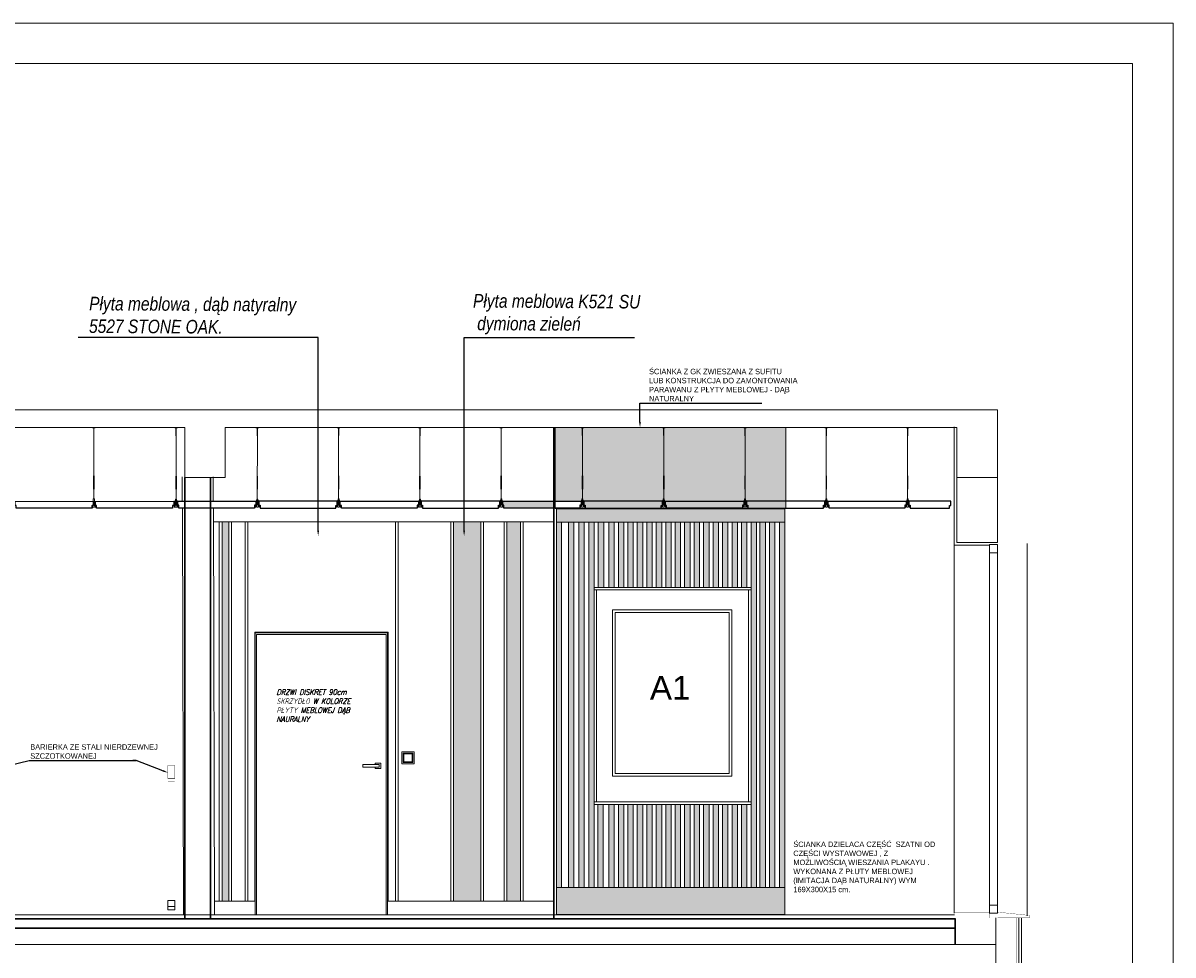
# Model space of a CAD drawing. Header units: millimetres. Extents: x -9038497 to 54128, y -10570064 to 59476.
# Tile 87 of 135: x 46215 to 47064, y 20671 to 21359. Entities that reach past the tile are written whole.
import ezdxf
from ezdxf import colors
from ezdxf.entities.mleader import LeaderData, LeaderLine
from ezdxf.math import Vec2, Vec3

# ---------------------------------------------------------------- set-up
doc = ezdxf.new("R2010")
doc.units = ezdxf.units.MM
doc.header["$LTSCALE"] = 0.8
doc.linetypes.add('HIDDEN', pattern=[9.525, 6.35, -3.175])
for name, color, linetype, lineweight in [('0 proj_drzwi', 4, 'Continuous', 0), ('0 proj_meble 25', 42, 'Continuous', 25), ('0 proj_oświetlenie', 150, 'Continuous', 13), ('0 proj_przerywana nr 5.', 7, 'HIDDEN', 0), ('0 proj_symbole elektryczne', 150, 'Continuous', 25), ('0 proj_widok widok widok', 7, 'Continuous', 0), ('balustrada', 252, 'Continuous', 5), ('ocieplenie', 214, 'Continuous', 13), ('proj_drzwi', 4, 'Continuous', 15), ('SCIANY', 1, 'Continuous', 30), ('tynk', 252, 'Continuous', 5), ('wieszaki suf.p.', 253, 'Continuous', 5), ('WW ELEK_OŚW', 1, 'Continuous', 35)]:
    doc.layers.add(name, color=color, linetype=linetype, lineweight=lineweight)
doc.layers.add('STOLARKA', color=4, linetype='Continuous')
doc.layers.add('strop podw.', color=3, linetype='Continuous')
doc.styles.add('OPIS', font='arial.ttf')
doc.styles.get("Standard").update_dxf_attribs({"font": 'g12f13.shx', "width": 0.8, "height": 10})
doc.styles.add('WYMIAR-20', font='ARIALN.TTF', dxfattribs={"height": 4})
doc.styles.add('WYMIAR-50', font='ARIALN.TTF', dxfattribs={"height": 10})

# ---------------------------------------------------------------- blocks, each defined once
blk = doc.blocks.new('A$C604A1FD6')
at = {"color": 0, "ltscale": 60}
for p, q in [((0, 5), (0, 2)), ((1, 5), (1, 2)), ((60, 5), (60, 2))]:
    blk.add_line(p, q, dxfattribs=at)
blk.add_lwpolyline([(58, 2), (58, 0), (2, 0), (2, 2), (1, 2), (1, 5), (59, 5), (59, 2)], close=True, dxfattribs=at)
blk = doc.blocks.new('G$C599E6A1A')
at = {"layer": 'wieszaki suf.p.'}
for p, q in [((1.46, 6.08), (1.45, 54.57)), ((1.46, 14.07), (1.46, 6.08))]:
    blk.add_line(p, q, dxfattribs=at)
at = {"layer": 'wieszaki suf.p.', "linetype": 'Continuous'}
for p, q in [((1.27, 13.27), (1.27, 22.99)), ((1.67, 13.27), (1.67, 22.99))]:
    blk.add_line(p, q, dxfattribs=at)
at = {"layer": 'wieszaki suf.p.'}
blk.add_lwpolyline([(1.35, 52.72), (1.55, 52.72), (1.55, 58.52), (2.45, 58.52), (2.45, 58.72), (0.45, 58.72), (0.45, 58.52), (1.35, 58.52)], close=True, dxfattribs=at)
for points in [[(2.07, 5.16), (1.84, 5.16), (1.84, 2.91, -0.309747), (1.09, 2.91), (1.09, 5.16), (0.86, 5.16), (0.86, 1.37, -0.050199), (0.82, 0.88, -0.462729), (0.52, 0.81), (0.17, 1.11, 0.591447), (0, 1.04), (0, 0.14, 0.336476), (0.14, 0), (0.42, 0), (0.42, 0.2), (1.08, 0.2), (1.08, 0), (1.85, 0), (1.85, 0.2), (2.51, 0.2), (2.51, 0), (2.79, 0, 0.336476), (2.92, 0.14), (2.92, 1.04, 0.591447), (2.76, 1.11), (2.41, 0.81, -0.462729), (2.1, 0.88, -0.050199), (2.07, 1.37)], [(1.84, 5.16), (1.84, 5.91, 0.440677), (1.09, 5.91), (1.09, 2.91, 0.309747), (1.84, 2.91)]]:
    blk.add_lwpolyline(points, format="xyb", close=True, dxfattribs=at)
blk = doc.blocks.new('ELE')
at = {"layer": '0 proj_oświetlenie'}
for p, q in [((867.64, 1570.94), (876.64, 1570.94)), ((867.64, 1561.94), (867.64, 1570.94)), ((876.64, 1570.94), (876.64, 1561.94)), ((868.64, 1569.94), (875.64, 1569.94)), ((868.64, 1562.94), (868.64, 1569.94)), ((875.64, 1562.94), (868.64, 1562.94)), ((869.14, 1569.44), (875.14, 1569.44)), ((869.14, 1563.44), (869.14, 1569.44)), ((875.14, 1563.44), (869.14, 1563.44)), ((875.14, 1569.44), (875.14, 1563.44)), ((875.64, 1569.94), (875.64, 1562.94)), ((876.64, 1561.94), (867.64, 1561.94))]:
    blk.add_line(p, q, dxfattribs=at)

msp = doc.modelspace()

# ---------------------------------------------------------------- hatches: boundary and pattern name
at = {"layer": '0 proj_widok widok widok', "lineweight": 0, "true_color": 0xc7c8ca, "transparency": 33554687}
h = msp.add_hatch(color=9, dxfattribs=at)
h.dxf.hatch_style = 1
h.paths.add_polyline_path([(46607.67, 21000.5), (46778.02, 21000.5), (46778.02, 21060.33), (46607.67, 21060.33)])
h.paths.add_polyline_path([(46627.8, 21054.33), (46627.7, 21054.33), (46627.7, 21060.13), (46626.8, 21060.13), (46626.8, 21060.33), (46628.8, 21060.33), (46628.8, 21060.13), (46627.9, 21060.13), (46627.9, 21054.33), (46627.8, 21054.33), (46627.81, 21007.69, -0.210719), (46628.19, 21007.52), (46628.19, 21006.76), (46628.42, 21006.76), (46628.42, 21002.97, 0.050199), (46628.45, 21002.48, 0.506252), (46628.78, 21002.43), (46629.1, 21002.71, -0.610537), (46629.28, 21002.65), (46629.28, 21001.79, -0.420881), (46629.14, 21001.61), (46628.86, 21001.61), (46628.86, 21001.8), (46628.2, 21001.8), (46628.2, 21001.61), (46627.43, 21001.61), (46627.43, 21001.8), (46626.77, 21001.8), (46626.77, 21001.61), (46626.53, 21001.61, -0.407578), (46626.35, 21001.74), (46626.35, 21002.63, -0.674948), (46626.52, 21002.72), (46626.87, 21002.41, 0.462729), (46627.17, 21002.48, 0.050199), (46627.21, 21002.97), (46627.21, 21006.76), (46627.44, 21006.76), (46627.44, 21007.52, -0.210419), (46627.81, 21007.69)], flags=16)
h.paths.add_polyline_path([(46626.82, 21005.88), (46626.82, 21002.88), (46625.82, 21002.88), (46625.82, 21000.88), (46569.82, 21000.88), (46569.82, 21002.88), (46568.82, 21002.88), (46568.82, 21005.88)])
h.paths.add_polyline_path([(46687.8, 21054.28), (46687.7, 21054.28), (46687.7, 21060.08), (46686.8, 21060.08), (46686.8, 21060.28), (46688.8, 21060.28), (46688.8, 21060.08), (46687.9, 21060.08), (46687.9, 21054.28), (46687.8, 21054.28), (46687.81, 21007.64, -0.210719), (46688.19, 21007.48), (46688.19, 21006.72), (46688.42, 21006.72), (46688.42, 21002.93, 0.050199), (46688.45, 21002.44, 0.506252), (46688.78, 21002.39), (46689.1, 21002.67, -0.610537), (46689.28, 21002.61), (46689.28, 21001.75, -0.420881), (46689.14, 21001.56), (46688.86, 21001.56), (46688.86, 21001.76), (46688.2, 21001.76), (46688.2, 21001.56), (46687.43, 21001.56), (46687.43, 21001.76), (46686.77, 21001.76), (46686.77, 21001.56), (46686.53, 21001.56, -0.407578), (46686.35, 21001.7), (46686.35, 21002.58, -0.674948), (46686.52, 21002.67), (46686.87, 21002.37, 0.462729), (46687.17, 21002.44, 0.050199), (46687.21, 21002.93), (46687.21, 21006.72), (46687.44, 21006.72), (46687.44, 21007.48, -0.210419), (46687.81, 21007.64)], flags=16)
h.paths.add_polyline_path([(46628.82, 21005.87), (46686.82, 21005.83), (46686.82, 21002.83), (46685.82, 21002.83), (46685.82, 21000.83), (46629.82, 21000.87), (46629.82, 21002.87), (46628.82, 21002.87)], flags=16)
h.paths.add_polyline_path([(46688.82, 21005.83), (46746.82, 21005.87), (46746.82, 21002.87), (46745.82, 21002.87), (46745.83, 21000.87), (46689.83, 21000.83), (46689.82, 21002.83), (46688.82, 21002.83)], flags=16)
h.paths.add_polyline_path([(46747.8, 21054.24), (46747.7, 21054.24), (46747.7, 21060.04), (46746.8, 21060.04), (46746.8, 21060.24), (46748.8, 21060.24), (46748.8, 21060.04), (46747.9, 21060.04), (46747.9, 21054.24), (46747.8, 21054.24), (46747.82, 21007.6, -0.210719), (46748.2, 21007.43), (46748.2, 21006.68), (46748.43, 21006.68), (46748.43, 21002.89, 0.050199), (46748.46, 21002.4, 0.506252), (46748.78, 21002.35), (46749.11, 21002.63, -0.610537), (46749.28, 21002.56), (46749.28, 21001.7, -0.420881), (46749.14, 21001.52), (46748.87, 21001.52), (46748.87, 21001.71), (46748.2, 21001.71), (46748.2, 21001.52), (46747.44, 21001.52), (46747.44, 21001.71), (46746.77, 21001.71), (46746.77, 21001.52), (46746.54, 21001.52, -0.407578), (46746.36, 21001.66), (46746.36, 21002.54, -0.674948), (46746.53, 21002.63), (46746.88, 21002.33, 0.462729), (46747.18, 21002.4, 0.050199), (46747.21, 21002.89), (46747.21, 21006.68), (46747.44, 21006.68), (46747.44, 21007.43, -0.210419), (46747.82, 21007.6)], flags=16)
h = msp.add_hatch(color=9, dxfattribs=at)
h.dxf.hatch_style = 1
h.paths.add_polyline_path([(46686.82, 21005.83), (46628.82, 21005.87), (46628.82, 21002.87), (46629.82, 21002.87), (46629.82, 21000.87), (46685.82, 21000.83), (46685.82, 21002.83), (46686.82, 21002.83)])
h.paths.add_polyline_path([(46745.82, 21002.87), (46746.82, 21002.87), (46746.82, 21005.87), (46688.82, 21005.83), (46688.82, 21002.83), (46689.82, 21002.83), (46689.83, 21000.83), (46745.83, 21000.87)])
at = {"layer": '0 proj_widok widok widok', "lineweight": 0, "true_color": 0xf8991e, "transparency": 33554687}
h = msp.add_hatch(color=30, dxfattribs=at)
h.dxf.hatch_style = 1
h.paths.add_polyline_path([(46777.25, 21000.33), (46608.54, 21000.33), (46608.54, 20990.33), (46777.25, 20990.33)])
at = {"layer": '0 proj_widok widok widok', "lineweight": 0, "true_color": 0x999b37, "transparency": 33554687}
h = msp.add_hatch(color=55, dxfattribs=at)
h.dxf.hatch_style = 1
h.paths.add_polyline_path([(46366.77, 20990.74), (46361.75, 20990.74), (46361.75, 20710.77), (46366.77, 20710.77)])
h = msp.add_hatch(color=55, dxfattribs=at)
h.dxf.hatch_style = 1
h.paths.add_polyline_path([(46552.73, 20990.74), (46532.68, 20990.74), (46532.68, 20710.75), (46552.73, 20710.75)])
h = msp.add_hatch(color=55, dxfattribs=at)
h.dxf.hatch_style = 1
h.paths.add_polyline_path([(46582.04, 20990.74), (46572.03, 20990.74), (46572.03, 20710.75), (46582.04, 20710.75)])
at = {"layer": '0 proj_widok widok widok', "lineweight": 0, "true_color": 0xf8991e, "transparency": 33554687}
h = msp.add_hatch(color=30, dxfattribs=at)
h.dxf.hatch_style = 1
h.paths.add_polyline_path([(46612.43, 20990.33), (46608.54, 20990.33), (46608.54, 20720.81), (46612.43, 20720.81)])
h.paths.add_polyline_path([(46621.39, 20990.33), (46617.39, 20990.33), (46617.39, 20720.81), (46621.39, 20720.81)])
h.paths.add_polyline_path([(46629.14, 20990.33), (46625.14, 20990.33), (46625.14, 20720.81), (46629.14, 20720.81)])
h.paths.add_polyline_path([(46636.45, 20990.33), (46632.45, 20990.33), (46632.45, 20720.81), (46636.45, 20720.81)])
h = msp.add_hatch(color=30, dxfattribs=at)
h.dxf.hatch_style = 1
h.paths.add_polyline_path([(46643.52, 20990.33), (46639.52, 20990.33), (46639.52, 20942.2), (46643.52, 20942.2)])
h.paths.add_polyline_path([(46651.31, 20990.33), (46647.31, 20990.33), (46647.31, 20942.2), (46651.31, 20942.2)])
h.paths.add_polyline_path([(46658.31, 20990.33), (46654.31, 20990.33), (46654.31, 20942.2), (46658.31, 20942.2)])
h.paths.add_polyline_path([(46665.31, 20990.33), (46661.31, 20990.33), (46661.31, 20942.2), (46665.31, 20942.2)])
h.paths.add_polyline_path([(46672.31, 20990.33), (46668.31, 20990.33), (46668.31, 20942.2), (46672.31, 20942.2)])
h.paths.add_polyline_path([(46679.31, 20990.33), (46675.31, 20990.33), (46675.31, 20942.2), (46679.31, 20942.2)])
h.paths.add_polyline_path([(46686.32, 20990.33), (46682.32, 20990.33), (46682.32, 20942.2), (46686.32, 20942.2)])
h.paths.add_polyline_path([(46693.32, 20990.33), (46689.32, 20990.33), (46689.32, 20942.2), (46693.32, 20942.2)])
h.paths.add_polyline_path([(46700.26, 20990.33), (46696.26, 20990.33), (46696.26, 20942.2), (46700.26, 20942.2)])
h.paths.add_polyline_path([(46707.24, 20990.33), (46703.24, 20990.33), (46703.24, 20942.2), (46707.24, 20942.2)])
h.paths.add_polyline_path([(46714.25, 20990.33), (46710.25, 20990.33), (46710.25, 20942.2), (46714.25, 20942.2)])
h.paths.add_polyline_path([(46721.25, 20990.33), (46717.25, 20990.33), (46717.25, 20942.2), (46721.25, 20942.2)])
h.paths.add_polyline_path([(46728.24, 20990.33), (46724.24, 20990.33), (46724.24, 20942.2), (46728.24, 20942.2)])
h.paths.add_polyline_path([(46735.24, 20990.33), (46731.24, 20990.33), (46731.24, 20942.2), (46735.24, 20942.2)])
h.paths.add_polyline_path([(46742.24, 20990.33), (46738.24, 20990.33), (46738.24, 20942.2), (46742.24, 20942.2)])
h.paths.add_polyline_path([(46749.24, 20990.33), (46745.24, 20990.33), (46745.24, 20942.2), (46749.24, 20942.2)])
h = msp.add_hatch(color=30, dxfattribs=at)
h.dxf.hatch_style = 1
h.paths.add_polyline_path([(46777.25, 20990.33), (46773.25, 20990.33), (46773.25, 20720.81), (46777.25, 20720.81)])
h.paths.add_polyline_path([(46769.91, 20990.33), (46765.91, 20990.33), (46765.91, 20720.81), (46769.91, 20720.81)])
h.paths.add_polyline_path([(46762.86, 20990.33), (46758.86, 20990.33), (46758.86, 20720.81), (46762.86, 20720.81)])
h.paths.add_polyline_path([(46756.24, 20990.33), (46752.24, 20990.33), (46752.24, 20940.38), (46752.24, 20782.2), (46752.24, 20720.81), (46756.24, 20720.81)])
h = msp.add_hatch(color=30, dxfattribs=at)
h.dxf.hatch_style = 1
h.paths.add_polyline_path([(46643.04, 20782.2), (46639.04, 20782.2), (46639.04, 20720.81), (46643.04, 20720.81)])
h.paths.add_polyline_path([(46651.31, 20782.2), (46647.31, 20782.2), (46647.31, 20720.81), (46651.31, 20720.81)])
h.paths.add_polyline_path([(46658.31, 20782.2), (46654.31, 20782.2), (46654.31, 20720.81), (46658.31, 20720.81)])
h.paths.add_polyline_path([(46665.31, 20782.2), (46661.31, 20782.2), (46661.31, 20720.81), (46665.31, 20720.81)])
h.paths.add_polyline_path([(46672.31, 20782.2), (46668.31, 20782.2), (46668.31, 20720.81), (46672.31, 20720.81)])
h.paths.add_polyline_path([(46679.31, 20782.2), (46675.31, 20782.2), (46675.31, 20720.81), (46679.31, 20720.81)])
h.paths.add_polyline_path([(46686.32, 20782.2), (46682.32, 20782.2), (46682.32, 20720.81), (46686.32, 20720.81)])
h.paths.add_polyline_path([(46693.32, 20782.2), (46689.32, 20782.2), (46689.32, 20720.81), (46693.32, 20720.81)])
h.paths.add_polyline_path([(46700.26, 20782.2), (46696.26, 20782.2), (46696.26, 20720.81), (46700.26, 20720.81)])
h.paths.add_polyline_path([(46707.24, 20782.2), (46703.24, 20782.2), (46703.24, 20720.81), (46707.24, 20720.81)])
h.paths.add_polyline_path([(46714.25, 20782.2), (46710.25, 20782.2), (46710.25, 20720.81), (46714.25, 20720.81)])
h.paths.add_polyline_path([(46721.25, 20782.2), (46717.25, 20782.2), (46717.25, 20720.81), (46721.25, 20720.81)])
h.paths.add_polyline_path([(46728.24, 20782.2), (46724.24, 20782.2), (46724.24, 20720.81), (46728.24, 20720.81)])
h.paths.add_polyline_path([(46735.24, 20782.2), (46731.24, 20782.2), (46731.24, 20720.81), (46735.24, 20720.81)])
h.paths.add_polyline_path([(46742.24, 20782.2), (46738.24, 20782.2), (46738.24, 20720.81), (46742.24, 20720.81)])
h.paths.add_polyline_path([(46749.24, 20782.2), (46745.24, 20782.2), (46745.24, 20720.81), (46749.24, 20720.81)])
h = msp.add_hatch(color=30, dxfattribs=at)
h.dxf.hatch_style = 1
h.paths.add_polyline_path([(46777.25, 20700.81), (46777.25, 20720.81), (46608.54, 20720.81), (46608.54, 20700.81)])

# ---------------------------------------------------------------- linework, layer by layer
at = {"color": 1, "lineweight": 0, "ltscale": 40}
for p, q in [((46934.17, 21073.37), (45803.17, 21073.36)), ((46934.17, 21023.37), (46934.17, 21073.37)), ((45814.17, 21060.36), (46334.17, 21060.36)), ((46334.17, 21060.36), (46334.17, 21023.36)), ((46364.17, 21023.36), (46364.17, 21060.36)), ((46364.17, 21060.36), (46904.17, 21060.36)), ((46904.17, 21060.36), (46904.17, 21023.37)), ((46334.17, 21023.36), (46364.17, 21023.36)), ((46904.17, 21023.37), (46934.17, 21023.37)), ((46932.98, 20698.37), (46932.98, 20629.17)), ((45782.51, 20678.78), (46932.84, 20678.78))]:
    msp.add_line(p, q, dxfattribs=at)
at = {"color": 0, "ltscale": 60}
for p, q in [((46327.82, 21005.84), (46327.82, 21002.84)), ((46867.82, 21005.88), (46867.82, 21002.88))]:
    msp.add_line(p, q, dxfattribs=at)
at = {"lineweight": 0, "ltscale": 40}
msp.add_lwpolyline([(46928.14, 20973.35), (46902.17, 20973.35), (46902.17, 21060.79)], dxfattribs=at)
at = {"color": 1, "lineweight": 0, "ltscale": 40}
msp.add_lwpolyline([(46904.17, 20975.35), (46934.17, 20975.35), (46934.17, 21023.49), (46904.17, 21023.49)], close=True, dxfattribs=at)
at = {"layer": '0 proj_drzwi'}
for p, q in [((46483.93, 20908.66), (46386.3, 20908.66)), ((46386.3, 20908.66), (46386.3, 20700.66)), ((46483.93, 20700.66), (46483.93, 20908.66)), ((46482.93, 20907.66), (46387.3, 20907.66)), ((46387.3, 20907.66), (46387.3, 20700.66)), ((46482.93, 20700.66), (46482.93, 20907.66)), ((46378.3, 20700.66), (46483.94, 20700.66))]:
    msp.add_line(p, q, dxfattribs=at)
at = {"layer": '0 proj_meble 25', "lineweight": 18}
for p, q in [((46608.54, 21000.33), (46608.54, 20700.81)), ((46608.54, 21000.33), (46777.25, 21000.33)), ((46777.25, 21000.33), (46777.25, 20700.81)), ((46608.54, 20990.33), (46777.25, 20990.33)), ((46612.43, 20990.33), (46612.43, 20720.81)), ((46617.39, 20990.33), (46617.39, 20720.81)), ((46621.39, 20990.33), (46621.39, 20720.81)), ((46625.14, 20990.33), (46625.14, 20720.81)), ((46629.14, 20990.33), (46629.14, 20720.81)), ((46632.45, 20990.33), (46632.45, 20720.81)), ((46636.45, 20990.33), (46636.45, 20720.81)), ((46639.52, 20990.33), (46639.52, 20942.2)), ((46643.52, 20990.33), (46643.52, 20942.2)), ((46647.31, 20990.33), (46647.31, 20942.2)), ((46651.31, 20990.33), (46651.31, 20942.2)), ((46654.31, 20990.33), (46654.31, 20942.2)), ((46658.31, 20990.33), (46658.31, 20942.2)), ((46661.31, 20990.33), (46661.31, 20942.2)), ((46665.31, 20990.33), (46665.31, 20942.2)), ((46668.31, 20990.33), (46668.31, 20942.2)), ((46672.31, 20990.33), (46672.31, 20942.2)), ((46675.31, 20990.33), (46675.31, 20942.2)), ((46679.31, 20990.33), (46679.31, 20942.2)), ((46682.32, 20990.33), (46682.32, 20942.2)), ((46686.32, 20990.33), (46686.32, 20942.2)), ((46689.32, 20990.33), (46689.32, 20942.2)), ((46693.32, 20990.33), (46693.32, 20942.2)), ((46696.26, 20990.33), (46696.26, 20942.2)), ((46700.26, 20990.33), (46700.26, 20942.2)), ((46703.24, 20990.33), (46703.24, 20942.2)), ((46707.24, 20990.33), (46707.24, 20942.2)), ((46710.25, 20990.33), (46710.25, 20942.2)), ((46714.25, 20990.33), (46714.25, 20942.2)), ((46717.25, 20990.33), (46717.25, 20942.2)), ((46721.25, 20990.33), (46721.25, 20942.2)), ((46724.24, 20990.33), (46724.24, 20942.2)), ((46728.24, 20990.33), (46728.24, 20942.2)), ((46731.24, 20990.33), (46731.24, 20942.2)), ((46735.24, 20990.33), (46735.24, 20942.2)), ((46738.24, 20990.33), (46738.24, 20942.2)), ((46742.24, 20990.33), (46742.24, 20942.2)), ((46745.24, 20990.33), (46745.24, 20942.2)), ((46749.24, 20990.33), (46749.24, 20942.2)), ((46752.24, 20990.33), (46752.24, 20940.38)), ((46756.24, 20990.33), (46756.24, 20720.81)), ((46758.86, 20990.33), (46758.86, 20720.81)), ((46762.86, 20990.33), (46762.86, 20720.81)), ((46765.91, 20990.33), (46765.91, 20720.81)), ((46769.91, 20990.33), (46769.91, 20720.81)), ((46773.25, 20990.33), (46773.25, 20720.81)), ((46636.43, 20942.2), (46752.23, 20942.2)), ((46636.43, 20940.4), (46752.23, 20940.4)), ((46636.49, 20940.4), (46636.49, 20784)), ((46638.23, 20784), (46638.23, 20940.4)), ((46750.43, 20940.4), (46750.43, 20784)), ((46752.23, 20942.2), (46752.23, 20782.2)), ((46752.24, 20940.4), (46752.24, 20782.2)), ((46752.24, 20784), (46636.43, 20784)), ((46752.24, 20782.2), (46636.43, 20782.2)), ((46639.04, 20782.2), (46639.04, 20720.81)), ((46643.04, 20782.2), (46643.04, 20720.81)), ((46647.31, 20782.2), (46647.31, 20720.81)), ((46651.31, 20782.2), (46651.31, 20720.81)), ((46654.31, 20782.2), (46654.31, 20720.81)), ((46658.31, 20782.2), (46658.31, 20720.81)), ((46661.31, 20782.2), (46661.31, 20720.81)), ((46665.31, 20782.2), (46665.31, 20720.81)), ((46668.31, 20782.2), (46668.31, 20720.81)), ((46672.31, 20782.2), (46672.31, 20720.81)), ((46675.31, 20782.2), (46675.31, 20720.81)), ((46679.31, 20782.2), (46679.31, 20720.81)), ((46682.32, 20782.2), (46682.32, 20720.81)), ((46686.32, 20782.2), (46686.32, 20720.81)), ((46689.32, 20782.2), (46689.32, 20720.81)), ((46693.32, 20782.2), (46693.32, 20720.81)), ((46696.26, 20782.2), (46696.26, 20720.81)), ((46700.26, 20782.2), (46700.26, 20720.81)), ((46703.24, 20782.2), (46703.24, 20720.81)), ((46707.24, 20782.2), (46707.24, 20720.81)), ((46710.25, 20782.2), (46710.25, 20720.81)), ((46714.25, 20782.2), (46714.25, 20720.81)), ((46717.25, 20782.2), (46717.25, 20720.81)), ((46721.25, 20782.2), (46721.25, 20720.81)), ((46724.24, 20782.2), (46724.24, 20720.81)), ((46728.24, 20782.2), (46728.24, 20720.81)), ((46731.24, 20782.2), (46731.24, 20720.81)), ((46735.24, 20782.2), (46735.24, 20720.81)), ((46738.24, 20782.2), (46738.24, 20720.81)), ((46742.24, 20782.2), (46742.24, 20720.81)), ((46745.24, 20782.2), (46745.24, 20720.81)), ((46749.24, 20782.2), (46749.24, 20720.81)), ((46752.24, 20782.2), (46752.24, 20720.81)), ((46608.54, 20720.81), (46777.25, 20720.81)), ((46608.54, 20700.81), (46777.25, 20700.81))]:
    msp.add_line(p, q, dxfattribs=at)
at = {"layer": '0 proj_widok widok widok', "lineweight": 0}
for p, q in [((46607.66, 21060.33), (46778.02, 21060.33)), ((46607.67, 21060.36), (46607.67, 21000.5)), ((46778.02, 21000.5), (46778.02, 21060.33)), ((46607.67, 21000.5), (46778.02, 21000.5)), ((46355.8, 20990.74), (46606.64, 20990.74)), ((46359.75, 20710.77), (46359.75, 20990.74)), ((46361.75, 20710.77), (46361.75, 20990.74)), ((46366.77, 20710.77), (46366.77, 20990.74)), ((46368.77, 20710.77), (46368.77, 20990.74)), ((46378.74, 20710.75), (46378.74, 20990.74)), ((46380.74, 20710.75), (46380.74, 20990.74)), ((46489.72, 20710.75), (46489.72, 20990.74)), ((46491.72, 20710.75), (46491.72, 20990.74)), ((46530.68, 20710.77), (46530.68, 20990.74)), ((46532.68, 20710.77), (46532.68, 20990.74)), ((46552.73, 20710.77), (46552.73, 20990.74)), ((46554.73, 20710.77), (46554.73, 20990.74)), ((46570.03, 20710.77), (46570.03, 20990.74)), ((46572.03, 20710.77), (46572.03, 20990.74)), ((46582.04, 20710.77), (46582.04, 20990.74)), ((46584.04, 20710.77), (46584.04, 20990.74)), ((46649.88, 20925.83), (46737.98, 20925.83)), ((46649.88, 20802.93), (46649.88, 20925.83)), ((46737.98, 20925.83), (46737.98, 20802.93)), ((46651.88, 20923.83), (46735.98, 20923.83)), ((46651.88, 20804.93), (46651.88, 20923.83)), ((46735.98, 20923.83), (46735.98, 20804.93)), ((46385.84, 20710.85), (46385.84, 20909.16)), ((46385.84, 20909.16), (46484.44, 20909.16)), ((46484.44, 20909.16), (46484.44, 20710.74)), ((46737.98, 20802.93), (46649.88, 20802.93)), ((46735.98, 20804.93), (46651.88, 20804.93)), ((46385.95, 20710.75), (46355.94, 20710.75)), ((46606.64, 20710.75), (46484.07, 20710.75)), ((46902.33, 20700.75), (45604.17, 20700.75))]:
    msp.add_line(p, q, dxfattribs=at)
for points in [[(44963.73, 19884.78), (47063.73, 19884.78), (47063.73, 21358.78), (44963.73, 21358.78)], [(44963.73, 19884.78), (47063.73, 19884.78), (47063.73, 21358.78), (44963.73, 21358.78)], [(45123.73, 21328.78), (47033.73, 21328.78), (47033.73, 19914.78), (45123.73, 19914.78)]]:
    msp.add_lwpolyline(points, close=True, dxfattribs=at)
at = {"layer": 'balustrada', "lineweight": 0, "ltscale": 40}
for points, const_width in [([(46326.81, 20801.4), (46321.81, 20801.4), (46321.81, 20810.8), (46326.81, 20810.8)], 0.25), ([(46326.81, 20799.04), (46321.81, 20799.04), (46321.81, 20801.4), (46326.81, 20801.4)], 0.1), ([(46326.81, 20711.22), (46321.81, 20711.22), (46321.81, 20799.04), (46326.81, 20799.04)], 0.1)]:
    msp.add_lwpolyline(points, close=True, dxfattribs=dict(at, const_width=const_width))
for points in [[(46326.81, 20706.86), (46321.81, 20706.86), (46321.81, 20711.22), (46326.81, 20711.22)], [(46326.81, 20704.25), (46321.81, 20704.25), (46321.81, 20706.86), (46326.81, 20706.86)]]:
    msp.add_lwpolyline(points, close=True, dxfattribs=at)
at = {"layer": 'ocieplenie', "lineweight": 0, "ltscale": 40}
for points, const_width in [([(46934.17, 20973.35), (46956.17, 20973.35), (46956.17, 21073.36)], 0.1), ([(46932.98, 20576.17), (46947.98, 20576.17), (46947.98, 20698.55)], 0.3), ([(46932.98, 20574.17), (46954.98, 20574.17), (46954.98, 20698.55)], 0.1)]:
    msp.add_lwpolyline(points, dxfattribs=dict(at, const_width=const_width))
at = {"layer": 'ocieplenie', "lineweight": 0, "ltscale": 40, "const_width": 0.2}
for points in [[(46928.05, 20702.45), (46902.05, 20702.45), (46902.05, 20698.32), (46928.05, 20698.32)], [(46934.32, 20702.66), (46957.78, 20700.24), (46957.78, 20698.54), (46934.32, 20698.54)]]:
    msp.add_lwpolyline(points, close=True, dxfattribs=at)
at = {"layer": 'ocieplenie', "lineweight": 0, "ltscale": 40}
for points in [[(46932.98, 20576.17), (46951.98, 20576.17), (46951.98, 20698.55)], [(46932.99, 20576.17), (46949.99, 20576.17), (46949.98, 20698.55)]]:
    msp.add_lwpolyline(points, dxfattribs=at)
at = {"layer": 'proj_drzwi'}
for p, q in [((46465.78, 20809.66), (46465.78, 20811.66)), ((46465.78, 20811.66), (46477.65, 20811.66)), ((46465.78, 20809.66), (46465.78, 20809.66)), ((46476.78, 20809.66), (46465.78, 20809.66)), ((46474.89, 20812.66), (46474.89, 20811.66)), ((46478.93, 20812.66), (46474.89, 20812.66)), ((46474.89, 20809.66), (46474.89, 20808.66)), ((46474.89, 20808.66), (46478.93, 20808.66)), ((46477.65, 20809.66), (46476.78, 20809.66)), ((46477.65, 20811.66), (46477.65, 20809.66)), ((46478.93, 20808.66), (46478.93, 20812.66))]:
    msp.add_line(p, q, dxfattribs=at)
at = {"layer": 'SCIANY', "ltscale": 40}
for p, q in [((46606.64, 20697.78), (46606.64, 21060.36)), ((46334.17, 21023.4), (46334.18, 20697.78)), ((46353.18, 20697.78), (46353.17, 21023.3)), ((46903.12, 20697.78), (45604.17, 20697.78)), ((46903.03, 20678.77), (46903.03, 20697.77)), ((46903.12, 20690.78), (45782.51, 20690.78))]:
    msp.add_line(p, q, dxfattribs=at)
at = {"layer": 'STOLARKA', "color": 5, "lineweight": 0}
for p, q in [((46902.17, 20701.86), (46902.17, 20973.35)), ((46956.17, 20703.13), (46956.17, 20974.62)), ((46956.17, 20700.03), (46956.17, 20973.64))]:
    msp.add_line(p, q, dxfattribs=at)
for points in [[(46934.16, 20973.85), (46934.16, 20967.85), (46928.16, 20967.85), (46928.16, 20973.85)], [(46934.17, 20967.85), (46934.17, 20701.86), (46928.17, 20701.86), (46928.17, 20967.85)], [(46934.17, 20707.86), (46934.17, 20701.86), (46928.17, 20701.86), (46928.17, 20707.86)]]:
    msp.add_lwpolyline(points, close=True, dxfattribs=at)
at = {"layer": 'strop podw.', "ltscale": 60}
msp.add_line((46687.82, 21005.88), (46687.82, 21002.88), dxfattribs=at)
msp.add_lwpolyline([(46869.82, 21002.88), (46869.82, 21000.88), (46898.79, 21000.84), (46898.79, 21002.84), (46899.79, 21002.84), (46899.79, 21005.84), (46868.82, 21005.88), (46868.82, 21002.88)], close=True, dxfattribs=at)
at = {"layer": 'tynk', "lineweight": 0, "ltscale": 40}
for p, q in [((46332.2, 21023.78), (46332.2, 21005.84)), ((46355.2, 21023.78), (46355.2, 21005.84)), ((46332.48, 21000.84), (46333.26, 20700.78)), ((46355.48, 21000.84), (46356.26, 20700.78))]:
    msp.add_line(p, q, dxfattribs=at)

# ---------------------------------------------------------------- block references
at = {"lineweight": 0, "ltscale": 40}
for p in [(46265.65, 21001.54), (46326.36, 21001.42), (46446.35, 21001.58), (46506.35, 21001.45), (46566.35, 21001.56), (46626.35, 21001.61), (46686.35, 21001.56), (46746.36, 21001.52), (46806.35, 21001.53), (46866.36, 21001.53)]:
    msp.add_blockref('G$C599E6A1A', p, dxfattribs=at)
at = {"lineweight": 0, "ltscale": 40, "xscale": -1}
msp.add_blockref('G$C599E6A1A', (46389.26, 21001.45), dxfattribs=at)
at = {"layer": '0 proj_przerywana nr 5.', "xscale": -1, "rotation": 90}
msp.add_blockref('ELE', (48065.47, 21688.68), dxfattribs=at)
at = {"layer": 'strop podw.', "ltscale": 60}
for p, rotation in [((46207.77, 21000.8), 0.03477051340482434), ((46267.12, 21000.8), 0.03477051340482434), ((46447.82, 21000.84), 0.0347705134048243), ((46687.83, 21000.83), 0.0419411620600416)]:
    msp.add_blockref('A$C604A1FD6', p, dxfattribs=dict(at, rotation=rotation))
for p in [(46327.79, 21000.88), (46567.82, 21000.88), (46807.82, 21000.88)]:
    msp.add_blockref('A$C604A1FD6', p, dxfattribs=at)
at = {"layer": 'strop podw.', "ltscale": 60, "xscale": -1}
for p, rotation in [((46447.79, 21000.84), 359.9652294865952), ((46687.82, 21000.83), 359.95805883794)]:
    msp.add_blockref('A$C604A1FD6', p, dxfattribs=dict(at, rotation=rotation))
for p in [(46567.82, 21000.88), (46807.82, 21000.88)]:
    msp.add_blockref('A$C604A1FD6', p, dxfattribs=at)

# ---------------------------------------------------------------- texts
at = {"layer": '0 proj_symbole elektryczne', "char_height": 10, "attachment_point": 1, "rotation": 359.66597, "style": 'WYMIAR-50'}
for s, insert in [('{\\fArial Narrow|b0|i1|c238|p34;Płyta meblowa , dąb natyralny \\P5527 STONE OAK.}', (46263.7, 21156.79)), ('{\\fArial Narrow|b0|i1|c238|p34;Płyta meblowa K521 SU\\P dymiona zieleń }', (46547.07, 21158.82))]:
    msp.add_mtext_dynamic_manual_height_columns(s, width=403.8287, gutter_width=50, heights=[0], dxfattribs=dict(at, insert=insert))
at = {"layer": '0 proj_widok widok widok', "lineweight": 0, "char_height": 4, "style": 'WYMIAR-20'}
for s, width, gutter_width, insert, attachment_point in [('ŚCIANKA Z GK ZWIESZANA Z SUFITU \\PLUB KONSTRUKCJA DO ZAMONTOWANIA \\PPARAWANU Z PŁYTY MEBLOWEJ - DĄB NATURALNY', 93.0718, 20, (46676.94, 21103.59), 1), ('{\\Fromans|c238;\\Q15;\\W0.8;DRZWI DISKRET 90cm SKRZYDŁO W KOLORZE\\PPŁYTY MEBLOWEJ DĄB NAURALNY }', 65.5729, 50, (46401.96, 20843.03), 7), ('BARIERKA ZE STALI NIERDZEWNEJ SZCZOTKOWANEJ', 112.9718, 20, (46220.18, 20826.54), 1), ('ŚCIANKA DZIELACA CZĘŚĆ  SZATNI OD CZĘŚCI WYSTAWOWEJ , Z MOŻLIWOŚCIĄ WIESZANIA PLAKAYU .\\PWYKONANA Z PŁUTY MEBLOWEJ  (IMITACJA DĄB NATURALNY) WYM 169X300X15 cm. ', 90.2234, 20, (46783.46, 20754.72), 1)]:
    msp.add_mtext_dynamic_manual_height_columns(s, width=width, gutter_width=gutter_width, heights=[0], dxfattribs=dict(at, insert=insert, attachment_point=attachment_point))
at = {"layer": 'WW ELEK_OŚW', "color": 0, "lineweight": 9, "style": 'OPIS'}
msp.add_text('A1', height=17.5, dxfattribs=at).set_placement((46677.6, 20859.52, 1))

# ---------------------------------------------------------------- leaders
at = {"layer": '0 proj_widok widok widok', "lineweight": 0}
ml = msp.add_multileader_mtext('Standard', dxfattribs=at)
ml.set_content('', color=256)
ml.set_leader_properties()
ml.build(insert=Vec2(0, 0))
ml.multileader.update_dxf_attribs({"text_right_attachment_type": 6, "dogleg_length": 0.36})
ctx = ml.context
ctx.base_point, ctx.plane_origin = Vec3(46253.54, 21128.72), Vec3(46432.72, 20980.21)
ctx.right_attachment, ctx.text_align_type = 6, 2
notes = []
notes.append((ctx, [(0, (1, 1, 0), (46432.72, 21126.72), (-1, 0), 175.18, [(0, [(46432.72, 20980.21)], 0, [])])]))
ctx.mtext.insert, ctx.mtext.alignment, ctx.mtext.flow_direction = Vec3(46255.54, 21130.72), 3, 5
ml = msp.add_multileader_mtext('Standard', dxfattribs=at)
ml.set_content('', color=256)
ml.set_leader_properties()
ml.build(insert=Vec2(0, 0))
ml.multileader.update_dxf_attribs({"text_right_attachment_type": 6, "dogleg_length": 0.36})
ctx = ml.context
ctx.base_point, ctx.plane_origin = Vec3(46666.09, 21126.72), Vec3(46540.44, 20980.21)
ctx.right_attachment = 6
notes.append((ctx, [(0, (1, 1, 0), (46540.44, 21126.72), (1, 0), 125.66, [(0, [(46540.44, 20980.21)], 0, [])])]))
ctx.mtext.insert, ctx.mtext.flow_direction = Vec3(46668.09, 21128.72), 5
ml = msp.add_multileader_mtext('Standard', dxfattribs=at)
ml.set_content('', color=256)
ml.set_leader_properties()
ml.build(insert=Vec2(0, 0))
ml.multileader.update_dxf_attribs({"text_right_attachment_type": 6, "dogleg_length": 0.36})
ctx = ml.context
ctx.base_point, ctx.plane_origin = Vec3(46760.18, 21078.15), Vec3(46670.09, 20931.64)
ctx.right_attachment = 6
notes.append((ctx, [(0, (1, 1, 0), (46670.09, 21078.15), (1, 0), 90.1, [(0, [(46670.3, 21060.25)], 0, [])])]))
ctx.mtext.insert, ctx.mtext.flow_direction = Vec3(46762.18, 21080.15), 5
ml = msp.add_multileader_mtext('Standard', dxfattribs=at)
ml.set_content('', color=256)
ml.set_leader_properties()
ml.build(insert=Vec2(0, 0))
ml.multileader.update_dxf_attribs({"text_right_attachment_type": 6, "dogleg_length": 0.36})
ctx = ml.context
ctx.base_point, ctx.plane_origin = Vec3(46298.47, 20814.67), Vec3(46187.36, 20806.77)
ctx.right_attachment = 6
notes.append((ctx, [(0, (1, 1, 0), (46219.3, 20814.67), (1, 0), 79.17, [(0, [(46187.36, 20806.77)], 0, [])])]))
ctx.mtext.insert, ctx.mtext.flow_direction = Vec3(46300.47, 20816.67), 5
ml = msp.add_multileader_mtext('Standard', dxfattribs=at)
ml.set_content('', color=256)
ml.set_leader_properties()
ml.build(insert=Vec2(0, 0))
ml.multileader.update_dxf_attribs({"text_right_attachment_type": 6, "dogleg_length": 0.36})
ctx = ml.context
ctx.base_point, ctx.plane_origin = Vec3(46293.95, 20816.68), Vec3(46321.89, 20805.53)
ctx.right_attachment, ctx.text_align_type = 6, 2
notes.append((ctx, [(0, (1, 1, 0), (46298.31, 20814.68), (-1, 0), 0.36, [(0, [(46321.89, 20805.53)], 0, [])])]))
ctx.mtext.insert, ctx.mtext.alignment, ctx.mtext.flow_direction = Vec3(46295.95, 20818.68), 3, 5
for ctx, leaders in notes:
    for number, flags, end, landing, length, lines in leaders:
        leader = LeaderData()
        leader.index, (leader.has_last_leader_line, leader.has_dogleg_vector, leader.attachment_direction) = number, flags
        leader.last_leader_point, leader.dogleg_vector, leader.dogleg_length = Vec3(end), Vec3(landing), length
        for number, points, colour, breaks in lines:
            line = LeaderLine()
            line.index, line.vertices, line.color, line.breaks = number, Vec3.list(points), colors.encode_raw_color(colour), breaks
            leader.lines.append(line)
        ctx.leaders.append(leader)

doc.saveas('drawing.dxf')
